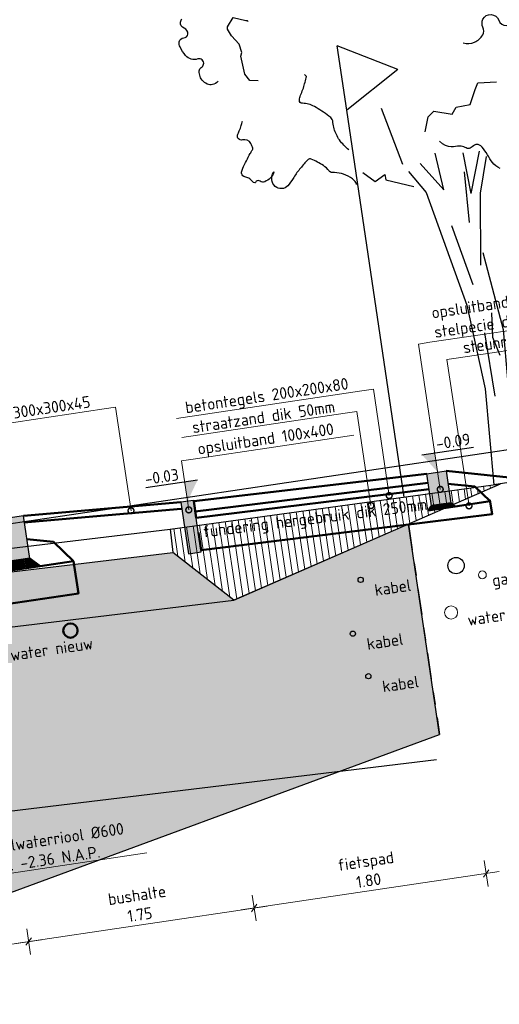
# Model space of a CAD drawing. Header units: metres. Extents: x 133846 to 269924, y 465764 to 933292.
# Tile 3 of 56: x 133883.49 to 133887.17, y 465777.09 to 465784.65. Entities that reach past the tile are written whole.
import ezdxf
from ezdxf import colors
from ezdxf.entities.mleader import LeaderData, LeaderLine
from ezdxf.lldxf.tags import DXFTag
from ezdxf.math import Vec2, Vec3

# ---------------------------------------------------------------- set-up
doc = ezdxf.new("R2010")
doc.units = ezdxf.units.M
doc.linetypes.add('AL-NAP_LIJN', pattern=[15.25, 12, -1.5, 0.25, -1.5])
doc.linetypes.add('XX-AFBREEK', pattern=[7, 4, -1, 1, -1])
for name, color, linetype, lineweight, true_color in [('B-OI-KL-GAS_LD-G', 40, 'KL-GAS-LD-N', 18, 0xffbf00), ('B-OI-KL-WATER-G', 5, 'KL-WATER-N', 18, 0x0000ff), ('B-WE-OG-TERREIN_ERF-SD', 150, 'Continuous', 25, 0x007fff), ('N-WE-KL-WATER-GD', 5, 'KL-WATER-N', 50, 0x0000ff)]:
    doc.layers.add(name, color=color, linetype=linetype, lineweight=lineweight, true_color=true_color)
for name, color, linetype, lineweight in [('B-WE-GR-BOOM-SD', 253, 'Continuous', 25), ('B-WE-GW-AFBREEKLIJN-GD', 7, 'XX-AFBREEK', 25), ('B-WE-GW-GROND-AD-50', 253, 'Continuous', 18), ('B-WE-KL-T18', 10, 'Continuous', 18), ('B-WE-MO-BODEM-AD-50', 253, 'Continuous', 18), ('B-WE-VH-VERHARDING-GD', 253, 'Continuous', 25), ('B-WE-VH-VERHARDING_FUNDERING-AD-50', 253, 'Continuous', 18), ('N-WE-KL-ET_LS_OV_LICHTMAST-S', 190, 'Continuous', 25), ('N-WE-RI-T18', 10, 'Continuous', 18), ('N-WE-VH-KANTOPSLUITING_OPSLUITBAND-SD', 150, 'Continuous', 25), ('N-WE-VH-M', 7, 'Continuous', 18), ('N-WE-VH-VERHARDING-GD', 7, 'Continuous', 50), ('N-WE-VH-VERHARDING-T18', 10, 'Continuous', 18), ('X-XX-AL-NAP-GD', 7, 'AL-NAP_LIJN', 25), ('X-XX-AL-PEILMAAT-SD', 7, 'Continuous', 25)]:
    doc.layers.add(name, color=color, linetype=linetype, lineweight=lineweight)
doc.layers.add('X-XX-AL-HULPLIJN-GD', color=30, linetype='Continuous', lineweight=25, plot=False)
doc.styles.add('NLCS-ISO', font='NLCS-ISO.ttf')
doc.styles.add('NLCS-ISO-M50-T18', font='NLCS-ISO.ttf', dxfattribs={"height": 0.09})
doc.styles.get("Standard").update_dxf_attribs({"font": 'romand.shx'})
tags = doc.linetypes.add('KL-GAS-LD-N', pattern='A,4,-1,[69,NLCS.SHX,S=0.5,R=0,X=0,Y=0],-1,4,-1,["L",Standard,S=1,R=0,X=0.25,Y=-0.5],-2', length=13).pattern_tags.tags
tags[18] = DXFTag(74, 10)
doc.linetypes.add('KL-WATER-N', pattern='A,7,-0.5,[168,NLCS.SHX,S=0.75,R=0,X=0.75,Y=0],-2', length=9.5)
doc.dimstyles.new('NLCS-M50-T18-SCHRAP_L2_H2', dxfattribs={"dimscale": 0.05, "dimtxt": 2.5, "dimasz": 1.008, "dimexe": 2, "dimexo": 2, "dimgap": 0.7, "dimtad": 1, "dimzin": 0, "dimdsep": 46, "dimtxsty": 'NLCS-ISO-M50-T18', "dimblk": 'OBLIQUE', "dimcen": 0, "dimdle": 2, "dimclrd": 256, "dimclre": 256, "dimclrt": 10, "dimazin": 0, "dimtfac": 1, "dimtdec": 3, "dimtofl": 0, "dimtmove": 0, "dimatfit": 3, "dimldrblk": 'OBLIQUE', "dimfxl": 2, "dimfxlon": 1, "dimtfillclr": 256, "dimtolj": 1, "dimtzin": 0, "dimlwd": -1, "dimlwe": -1, "dimarcsym": 0})

# ---------------------------------------------------------------- blocks, each defined once
blk = doc.blocks.new('_DotSmall')
at = {"color": 0, "linetype": 'ByBlock', "const_width": 0.5}
blk.add_lwpolyline([(-0.0625, 0, 1), (0.0625, 0, 1)], format="xyb", close=True, dxfattribs=at)
blk = doc.blocks.new('_Oblique')
at = {"color": 0, "linetype": 'ByBlock', "lineweight": -2}
blk.add_line((-0.5, -0.5), (0.5, 0.5), dxfattribs=at)
blk = doc.blocks.new('*D115')
at = {"layer": 'Defpoints', "color": 0, "transparency": 16777216}
for p in [(133883.1087, 465780.5966), (133880.5273, 465780.2787), (133880.986, 465777.1924)]:
    blk.add_point(p, dxfattribs=at)
at = {"layer": 'N-WE-VH-M', "transparency": 16777216}
for p, q in [((133883.543, 465777.6735), (133883.5724, 465777.4757)), ((133883.6567, 465777.5893), (133880.8871, 465777.1777)), ((133880.9713, 465777.2913), (133881.0007, 465777.0935))]:
    blk.add_line(p, q, dxfattribs=at)
at = {"layer": 'N-WE-VH-M', "transparency": 16777216, "xscale": 0.0504, "yscale": 0.0504, "zscale": 0.0504}
for p, rotation in [((133883.5577, 465777.5746), 8.452767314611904), ((133880.986, 465777.1924), 188.4527673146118)]:
    blk.add_blockref('_Oblique', p, dxfattribs=dict(at, rotation=rotation))
at = {"layer": 'N-WE-VH-M', "color": 10, "transparency": 16777216, "insert": (133882.2491, 465777.5368), "char_height": 0.09, "attachment_point": 5, "rotation": 8.45277, "style": 'NLCS-ISO-M50-T18'}
blk.add_mtext('\\A1;rijstrook\\P2.60', dxfattribs=at)
blk = doc.blocks.new('*D116')
at = {"layer": 'Defpoints', "color": 0, "transparency": 16777216}
for p in [(133884.8167, 465781.0081), (133883.1087, 465780.5966), (133883.5577, 465777.5746)]:
    blk.add_point(p, dxfattribs=at)
at = {"layer": 'N-WE-VH-M', "transparency": 16777216}
for p, q in [((133885.274, 465777.9308), (133885.3034, 465777.7329)), ((133885.3876, 465777.8466), (133883.4588, 465777.5599)), ((133883.543, 465777.6735), (133883.5724, 465777.4757))]:
    blk.add_line(p, q, dxfattribs=at)
at = {"layer": 'N-WE-VH-M', "transparency": 16777216, "xscale": 0.0504, "yscale": 0.0504, "zscale": 0.0504}
for p, rotation in [((133885.2887, 465777.8319), 8.452767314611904), ((133883.5577, 465777.5746), 188.4527673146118)]:
    blk.add_blockref('_Oblique', p, dxfattribs=dict(at, rotation=rotation))
at = {"layer": 'N-WE-VH-M', "color": 10, "transparency": 16777216, "insert": (133884.4005, 465777.8565), "char_height": 0.09, "attachment_point": 5, "rotation": 8.45277, "style": 'NLCS-ISO-M50-T18'}
blk.add_mtext('\\A1;bushalte \\P1.75', dxfattribs=at)
blk = doc.blocks.new('N-SVH-KANTOPSLUITING_PERRONBAND_LEICON-D')
h = blk.add_hatch(color=8)
edge = h.paths.add_edge_path()
edge.add_line((-0.44, -0.33), (0, -0.33))
edge.add_line((0, -0.33), (0, 0))
edge.add_line((0, 0), (-0.31, 0))
edge.add_line((-0.31, 0), (-0.3289, -0.1132))
edge.add_arc((-0.4078, -0.1), 0.08, 270, 350.53768, ccw=False)
edge.add_line((-0.4078, -0.18), (-0.44, -0.18))
edge.add_line((-0.44, -0.18), (-0.44, -0.33))
at = {"flags": 128}
blk.add_lwpolyline([(-0.44, -0.33), (0, -0.33), (0, 0), (-0.31, 0), (-0.3289, -0.1132, -0.366629), (-0.4078, -0.18), (-0.44, -0.18)], format="xyb", close=True, dxfattribs=at)
blk = doc.blocks.new('*U149')
blk.add_hatch(color=8).paths.add_polyline_path([(-0.15, -0.25), (0, -0.25), (0, 0), (-0.15, 0)])
at = {"layer": 'N-WE-VH-VERHARDING-GD', "linetype": 'Continuous'}
h = blk.add_hatch(dxfattribs=at)
h.set_pattern_fill('ANSI31', color=256, scale=0.005, angle=45, style=0)
h.set_pattern_definition([(90, (89116.596445, 436374.820416), (-0.015875, 3e-18), [])])
h.paths.add_polyline_path([(-0.15, -0.25), (0, -0.25), (0.03, -0.28), (-0.18, -0.28)])
at = {"flags": 128}
blk.add_lwpolyline([(-0.15, -0.25), (0, -0.25), (0, 0), (-0.15, 0)], close=True, dxfattribs=at)
at = {"layer": 'N-WE-VH-VERHARDING-GD', "linetype": 'Continuous'}
for p, q in [((-0.45, -0.28), (-0.35, -0.15)), ((-0.35, -0.15), (-0.15, -0.1)), ((-0.18, -0.28), (-0.45, -0.28))]:
    blk.add_line(p, q, dxfattribs=at)
at = {"layer": 'N-WE-VH-VERHARDING-GD', "linetype": 'Continuous', "flags": 128}
blk.add_lwpolyline([(-0.15, -0.25), (0, -0.25), (0.03, -0.28), (-0.18, -0.28)], close=True, dxfattribs=at)
blk = doc.blocks.new('*D121')
at = {"layer": 'Defpoints', "color": 0, "transparency": 16777216}
for p in [(133886.6119, 465781.1733), (133884.8249, 465780.9532), (133887.0692, 465778.0964)]:
    blk.add_point(p, dxfattribs=at)
at = {"layer": 'N-WE-VH-M', "transparency": 16777216}
for p, q in [((133887.0545, 465778.1954), (133887.0839, 465777.9975)), ((133885.1898, 465777.8172), (133887.1681, 465778.1111)), ((133885.274, 465777.9308), (133885.3034, 465777.7329))]:
    blk.add_line(p, q, dxfattribs=at)
at = {"layer": 'N-WE-VH-M', "transparency": 16777216, "xscale": 0.0504, "yscale": 0.0504, "zscale": 0.0504}
for p, rotation in [((133887.0692, 465778.0964), 8.452767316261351), ((133885.2887, 465777.8319), 188.4527673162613)]:
    blk.add_blockref('_Oblique', p, dxfattribs=dict(at, rotation=rotation))
at = {"layer": 'N-WE-VH-M', "color": 10, "transparency": 16777216, "insert": (133886.1562, 465778.1175), "char_height": 0.09, "attachment_point": 5, "rotation": 8.45277, "style": 'NLCS-ISO-M50-T18'}
blk.add_mtext('\\A1;fietspad\\P1.80', dxfattribs=at)
blk = doc.blocks.new('N-SVH-KANTOPSLUITING_OPSLUITBAND_100X400-D')
blk.add_hatch(color=8).paths.add_polyline_path([(-0.1, -0.4), (0, -0.4), (0, 0), (-0.1, 0)])
at = {"flags": 128}
blk.add_lwpolyline([(-0.1, -0.4), (0, -0.4), (0, 0), (-0.1, 0)], close=True, dxfattribs=at)
blk = doc.blocks.new('SAL-PEILMAAT_INFRACAD_H01-SOD')
blk.add_line((-2, 3), (6, 3))
blk.add_solid([(-2, 3), (0, 3), (0, 0)])
at = {"style": 'NLCS-ISO'}
blk.add_attdef('...', (0.4, 3.4), '', height=1.8, dxfattribs=at)
blk = doc.blocks.new('SGR-BOOM_S01_I_ZIJ-D')
for p, q in [((-0.078, 3.821), (-0.118, 4.301)), ((-0.078, 3.821), (-0.325, 4.198)), ((0.263, 3.725), (0.24, 4.255)), ((0.263, 3.725), (0.447, 4.244)), ((0.381, 3.711), (0.528, 4.163)), ((-0.048, 3.356), (0.113, 2.572)), ((0.297, 2.179), (0.263, 1.868)), ((0.171, 1.937), (0.182, 1.119)), ((0.263, 1.868), (0.321, 1.626)), ((0.445, 0), (0, 0))]:
    blk.add_line(p, q)
for points in [[(-2.73, 5.619, -0.13726), (-2.808, 5.588, -0.181103), (-2.871, 5.604, -0.101937), (-2.929, 5.665, -0.1217), (-2.95, 5.732, -0.031179), (-2.95, 5.764, -0.041415), (-2.947, 5.788, -0.247446), (-2.917, 5.824, 0.211909), (-2.88, 5.862, 0.57629), (-2.944, 5.94, -0.298213), (-3.091, 6.005, -0.072479), (-3.146, 6.125, -0.144881), (-3.146, 6.191, -0.371124), (-3.083, 6.232, 0.387334), (-3.023, 6.273, 0.34255), (-3.06, 6.356, -0.37139), (-3.092, 6.436, -0.006859), (-3.083, 6.46, -0.038546), (-3.081, 6.464, -0.020688), (-3.072, 6.479, -0.008761)], [(0.446, 5.644, 0.171526), (0.588, 5.631, 0.171526), (0.707, 5.709, 0.239798), (0.724, 5.804, -0.227236), (0.739, 5.905, -0.666529), (0.937, 5.864, 0.726468), (1.131, 5.84, 0.263269), (1.123, 5.95, -0.359589), (1.131, 6.035, -0.135967), (1.21, 6.08, 0.095213), (1.327, 6.133, 0.060587), (1.436, 6.233, 0.057857), (1.522, 6.362)], [(-1.203, 4.507, -0.072887), (-1.303, 4.649, -0.080286), (-1.35, 4.8, -0.058621), (-1.353, 4.881, 0.116876), (-1.359, 4.922, 0.104083), (-1.391, 4.971, 0.026813), (-1.558, 5.119, 0.129639), (-1.703, 5.182, -0.416389), (-1.736, 5.228, -0.105912), (-1.712, 5.289, 0.043591), (-1.638, 5.426, 0.004224), (-1.607, 5.497, 0.029199), (-1.604, 5.508, 0.213879), (-1.605, 5.518, 0.069343), (-1.624, 5.541)], [(-1.166, 4.055, 0.036784), (-1.192, 4.108, 0.072313), (-1.21, 4.132, 0.068127), (-1.316, 4.208, 0.075473), (-1.426, 4.246, 0.033705), (-1.447, 4.249, -0.057462), (-1.46, 4.251, -0.197945), (-1.493, 4.278, 0.082036), (-1.555, 4.356, 0.052126), (-1.697, 4.459, 0.251473), (-1.736, 4.461, 0.059835), (-1.756, 4.447, 0.010142), (-1.863, 4.354, 0.038399), (-1.963, 4.248, -0.049754), (-2.042, 4.168, -0.415767), (-2.203, 4.183, -0.365967), (-2.201, 4.362, -0.002133), (-2.196, 4.368, -0.07961), (-2.195, 4.368, -0.7436), (-2.195, 4.367, -0.008654), (-2.208, 4.342, -0.121887), (-2.25, 4.296, -0.089292), (-2.327, 4.262, -0.250646), (-2.385, 4.277, 0.317592), (-2.434, 4.284, 0.160208), (-2.446, 4.271, -0.29699), (-2.455, 4.266, -0.277841), (-2.48, 4.283, 0.117864), (-2.523, 4.335, 0.060549), (-2.569, 4.361, -0.10853), (-2.593, 4.379, -0.137156), (-2.604, 4.401, -0.124668), (-2.602, 4.428, -0.068553), (-2.58, 4.473, -0.015893), (-2.457, 4.647, -0.012888), (-2.43, 4.68, 0.027707), (-2.418, 4.696, 0.193486), (-2.416, 4.708, 0.035542), (-2.431, 4.769, 0.359392), (-2.532, 4.832, -0.590523), (-2.583, 4.902, -0.035503), (-2.554, 4.953, 0.029287), (-2.519, 5.015, 0.006452), (-2.506, 5.042, 0.006358), (-2.493, 5.071)]]:
    blk.add_lwpolyline(points, format="xyb")
at = {"flags": 128}
for points in [[(-2.221, 5.549), (-2.326, 5.57), (-2.376, 5.66), (-2.396, 5.894), (-2.374, 5.937), (-2.391, 6.047), (-2.473, 6.17), (-2.511, 6.262), (-2.509, 6.292), (-2.417, 6.396), (-2.265, 6.334), (-2.249, 6.332), (-2.235, 6.319)], [(-0.203, 4.589), (-0.136, 4.773), (-0.057, 4.835), (0.169, 4.763), (0.233, 4.843), (0.417, 4.85), (0.509, 5.032), (0.556, 5.111), (0.793, 5.087)], [(-0.549, 4.218), (-0.712, 4.969)], [(-1.067, 4.195), (-0.93, 4.058), (-0.793, 4.127), (-0.793, 4.058), (-0.449, 3.92)], [(-0.491, 4.121), (-0.303, 3.821), (-0.003, 2.319), (0.072, 1.229), (0, 0)], [(0.185, 3.361), (0.218, 4.013)], [(0.25, 2.798), (0.381, 3.711)], [(0.298, 2.957), (0.411, 1.943), (0.373, 1.304), (0.445, 0)]]:
    blk.add_lwpolyline(points, dxfattribs=at)
blk.add_lwpolyline([(0.677, 3.986), (0.648, 4.006), (0.625, 4.027), (0.606, 4.051), (0.59, 4.075), (0.577, 4.101), (0.565, 4.128), (0.554, 4.156), (0.542, 4.184), (0.53, 4.213), (0.517, 4.24), (0.503, 4.265), (0.489, 4.288), (0.475, 4.307), (0.46, 4.322), (0.444, 4.331), (0.428, 4.335), (0.413, 4.334), (0.397, 4.329), (0.381, 4.322), (0.365, 4.314), (0.35, 4.306), (0.336, 4.3), (0.322, 4.297), (0.309, 4.298), (0.297, 4.303), (0.285, 4.31), (0.272, 4.318), (0.258, 4.327), (0.242, 4.335), (0.224, 4.342), (0.204, 4.346), (0.18, 4.347), (0.154, 4.347), (0.126, 4.348), (0.095, 4.352), (0.063, 4.362), (0.029, 4.378), (-0.005, 4.405), (-0.04, 4.444)])
blk = doc.blocks.new('SOG-ERFGRENS_RECHTS-D')
for p, q in [((0.433, 3.25), (0, 3.5)), ((0, 3), (0, 3.5)), ((0.433, 3.25), (0, 3)), ((0, 0), (0, 3))]:
    blk.add_line(p, q)

msp = doc.modelspace()

# ---------------------------------------------------------------- hatches: boundary and pattern name
at = {"layer": 'B-WE-GW-GROND-AD-50'}
h = msp.add_hatch(dxfattribs=at)
h.set_pattern_fill('AGW-GROND_TEELAARDE-SO', color=256, scale=0.05, pattern_type=2)
h.set_pattern_definition([(98.4527673, (134751.130725, 465494.011505), (-0.0494568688, -0.0073497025), [])])
h.paths.add_polyline_path([(133875.6757, 465778.7819), (133876.0087, 465779.2737), (133875.9823, 465779.4106), (133875.8895, 465779.3968), (133875.8834, 465779.4385), (133874.8157, 465779.2985), (133872.8685, 465779.0091)])
h.paths.add_polyline_path([(133887.1797, 465781.0853), (133884.6431, 465780.7387), (133884.6646, 465780.56), (133885.1318, 465780.1932)])
at = {"layer": 'B-WE-MO-BODEM-AD-50'}
h = msp.add_hatch(dxfattribs=at)
h.set_pattern_fill('AMO-BODEM_ZAND-SO', color=256, scale=0.05, angle=8.45277, pattern_type=2)
h.set_pattern_definition([(45.952767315, (68275.46569, -15909.72352), (-0.017277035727, 0.094831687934), [0, -0.076, 0, -0.085, 0, -0.08125]), (15.952767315, (68275.46569, -15909.72352), (0.066785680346, 0.15258184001), [0, -0.041, 0, -0.0685, 0, -0.02625]), (335.952767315, (68275.40486, -15909.73256), (0.153974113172, 0.023167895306), [0, -0.025, 0, -0.09, 0, -0.1175]), (325.952767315, (68275.40486, -15909.73256), (0.14222295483, 0.06550122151), [0, -0.0125, 0, -0.059, 0, -0.0675])])
h.paths.add_polyline_path([(133877.9166, 465779.2136), (133875.6757, 465778.7819), (133874.2721, 465778.8955), (133874.5333, 465777.1375), (133879.2662, 465777.4071), (133883.0583, 465777.8193), (133886.7119, 465779.1639), (133886.4722, 465780.7771), (133885.1318, 465780.1932), (133882.92, 465779.9268), (133880.4063, 465779.6236)])
at = {"layer": 'B-WE-VH-VERHARDING_FUNDERING-AD-50'}
h = msp.add_hatch(dxfattribs=at)
h.set_pattern_fill('AVH-FUNDERING_02-SO', color=256, scale=0.25, angle=8.45277, pattern_type=2)
h.set_pattern_definition([(8.452767, (131608.84142, 465157.0866), (0.210535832, 0.284032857), [0.03125, -0.21875]), (98.452767, (131608.84142, 465157.0866), (-0.284032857, 0.210535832), [0.03125, -0.21875]), (143.452767, (131608.87233, 465157.0912), (-0.247284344, -0.036748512), [0.044194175, -0.309359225]), (8.452767, (131608.85166, 465157.2303), (0.210535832, 0.284032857), [0.03125, -0.21875]), (53.452767, (131608.86941, 465157.21714), (-0.036748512, 0.247284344), [0.022097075, -0.3314563]), (143.452767, (131608.86941, 465157.21714), (-0.247284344, -0.036748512), [0.022097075, -0.3314563]), (8.452767, (131608.9352, 465157.3059), (0.210535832, 0.284032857), [0.044194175, -0.205805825]), (53.452767, (131608.9352, 465157.3059), (-0.036748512, 0.247284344), [0.03125, -0.3223034]), (143.452767, (131608.97892, 465157.3124), (-0.247284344, -0.036748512), [0.03125, -0.3223034]), (98.452767, (131609.00224, 465157.1737), (-0.284032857, 0.210535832), [0.03125, -0.21875]), (53.452767, (131609.00224, 465157.17369), (-0.036748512, 0.247284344), [0.022097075, -0.3314563]), (143.452767, (131609.0154, 465157.19144), (-0.247284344, -0.036748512), [0.022097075, -0.3314563]), (8.452767, (131608.86314, 465157.15302), (0.210535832, 0.284032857), [0.015625, -0.209375]), (8.452767, (131609.03942, 465157.2424), (0.210535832, 0.284032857), [0.015625, -0.209375]), (98.452767, (131608.95755, 465157.26183), (-0.284032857, 0.210535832), [0.015625, -0.209375]), (143.452767, (131609.00913, 465157.12732), (-0.247284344, -0.036748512), [0.022097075, -0.3314563]), (143.452767, (131608.87568, 465157.28125), (-0.247284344, -0.036748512), [0.022097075, -0.3314563]), (53.452767, (131608.94528, 465157.18497), (-0.036748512, 0.247284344), [0.022097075, -0.3314563]), (98.452767, (131608.92183, 465157.13015), (-0.284032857, 0.210535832), [0.00390625, -0.24609375]), (98.452767, (131608.91792, 465157.2362), (-0.284032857, 0.210535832), [0.00390625, -0.24609375]), (98.452767, (131609.02752, 465157.29592), (-0.284032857, 0.210535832), [0.00390625, -0.24609375]), (98.452767, (131609.0509, 465157.16512), (-0.284032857, 0.210535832), [0.00390625, -0.24609375])])
h.paths.add_polyline_path([(133880.347, 465780.0395), (133877.8427, 465779.6271), (133876.0087, 465779.2737), (133875.6757, 465778.7819), (133877.9166, 465779.2136), (133880.4063, 465779.6236), (133882.92, 465779.9268), (133885.1318, 465780.1932), (133884.6646, 465780.56), (133882.8697, 465780.3438)])
at = {"layer": 'N-WE-VH-VERHARDING-GD', "linetype": 'Continuous'}
h = msp.add_hatch(dxfattribs=at)
h.set_pattern_fill('ANSI31', color=256, scale=0.005, angle=53.45277, style=0)
h.set_pattern_definition([(98.4527673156, (157887.583357, 910515.014574), (-0.0157025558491, -0.00233353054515), [])])
h.paths.add_polyline_path([(133883.5659, 465780.5129), (133883.1307, 465780.4482), (133883.141, 465780.3789), (133883.6455, 465780.4539)])

# ---------------------------------------------------------------- linework, layer by layer
for centre, radius in [((133886.8382, 465780.4583), 0.0625), ((133886.1062, 465780.3495), 0.02), ((133886.0463, 465779.9362), 0.02), ((133886.1655, 465779.6102), 0.02)]:
    msp.add_circle(centre, radius)
at = {"layer": 'B-OI-KL-GAS_LD-G'}
msp.add_circle((133887.0408, 465780.3873), 0.03, dxfattribs=at)
at = {"layer": 'B-OI-KL-WATER-G'}
msp.add_circle((133886.8006, 465780.0989), 0.05, dxfattribs=at)
msp.add_circle((133886.8006, 465780.0989), 0.05, dxfattribs=at)
msp.add_circle((133886.8006, 465780.0989), 0.05, dxfattribs=at)
at = {"layer": 'B-WE-GW-AFBREEKLIJN-GD', "ltscale": 0.05}
msp.add_lwpolyline([(133886.4722, 465780.7771), (133886.7119, 465779.1639)], dxfattribs=at)
at = {"layer": 'B-WE-VH-VERHARDING-GD'}
for points in [[(133884.6431, 465780.7387), (133887.1797, 465781.0853)], [(133885.1318, 465780.1932), (133887.1797, 465781.0853)], [(133875.9746, 465779.4505), (133877.8111, 465779.8043), (133880.3215, 465780.2178), (133882.8482, 465780.5225), (133884.6431, 465780.7387)], [(133884.6431, 465780.7387), (133884.6646, 465780.56)], [(133876.0087, 465779.2737), (133877.8427, 465779.6271), (133880.347, 465780.0395), (133882.8697, 465780.3438), (133884.6646, 465780.56)], [(133885.1318, 465780.1932), (133884.6646, 465780.56)], [(133875.6757, 465778.7819), (133877.9166, 465779.2136), (133880.4063, 465779.6236), (133882.92, 465779.9268), (133885.1318, 465780.1932)]]:
    msp.add_lwpolyline(points, dxfattribs=at)
at = {"layer": 'N-WE-KL-WATER-GD'}
msp.add_circle((133883.8791, 465779.9601), 0.055, dxfattribs=at)
at = {"layer": 'N-WE-VH-VERHARDING-GD'}
for p, q in [((133884.7252, 465780.9439), (133883.5174, 465780.8393)), ((133884.7295, 465780.8941), (133883.5217, 465780.7895))]:
    msp.add_line(p, q, dxfattribs=at)
at = {"layer": 'N-WE-VH-VERHARDING-GD', "linetype": 'Continuous'}
for p, q in [((133883.749, 465780.6412), (133883.5439, 465780.6613)), ((133883.9034, 465780.4922), (133883.749, 465780.6412)), ((133883.6455, 465780.4539), (133883.9034, 465780.4922))]:
    msp.add_line(p, q, dxfattribs=at)
at = {"layer": 'N-WE-VH-VERHARDING-GD'}
for points in [[(133884.8249, 465780.9532), (133886.6134, 465781.1634)], [(133886.7618, 465781.1854), (133887.3915, 465781.1185)], [(133884.8366, 465780.874), (133886.6237, 465781.0941)], [(133884.844, 465780.8245), (133886.6311, 465781.0446)], [(133884.8249, 465780.9532), (133884.844, 465780.8245)], [(133884.8608, 465780.7118), (133884.8808, 465780.5772), (133887.1146, 465780.8523), (133887.0982, 465780.9624)], [(133883.9034, 465780.4922), (133883.9402, 465780.2448), (133883.1778, 465780.1315), (133880.5964, 465779.8137), (133875.817, 465778.9808), (133875.7874, 465779.18)]]:
    msp.add_lwpolyline(points, dxfattribs=at)
at = {"layer": 'N-WE-VH-VERHARDING-GD', "linetype": 'Continuous', "flags": 128}
msp.add_lwpolyline([(133883.5659, 465780.5129), (133883.1307, 465780.4482), (133883.141, 465780.3789), (133883.6455, 465780.4539)], close=True, dxfattribs=at)
at = {"layer": 'X-XX-AL-HULPLIJN-GD'}
for points in [[(133875.6757, 465778.7819), (133874.2721, 465778.8955), (133874.5333, 465777.1375), (133879.2662, 465777.4071), (133883.0583, 465777.8193), (133886.7119, 465779.1639), (133886.4722, 465780.7771), (133885.1318, 465780.1932)], [(133874.5658, 465777.1423), (133878.1628, 465777.8353), (133880.6039, 465778.2373), (133883.0876, 465778.5369), (133886.6892, 465778.9707)]]:
    msp.add_lwpolyline(points, dxfattribs=at)
at = {"layer": 'X-XX-AL-NAP-GD'}
msp.add_lwpolyline([(133892.6854, 465782.1562), (133867.7255, 465778.447)], dxfattribs=at)

# ---------------------------------------------------------------- block references
at = {"layer": 'B-WE-GR-BOOM-SD', "xscale": 0.6, "yscale": 0.6, "zscale": 0.5, "rotation": 8.452767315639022}
msp.add_blockref('SGR-BOOM_S01_I_ZIJ-D', (133887.1271, 465781.0792), dxfattribs=at)
at = {"layer": 'B-WE-OG-TERREIN_ERF-SD', "rotation": 8.452767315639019}
msp.add_blockref('SOG-ERFGRENS_RECHTS-D', (133886.4413, 465780.9844), dxfattribs=at)
at = {"layer": 'N-WE-KL-ET_LS_OV_LICHTMAST-S', "rotation": 8.452767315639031}
msp.add_blockref('N-SVH-KANTOPSLUITING_PERRONBAND_LEICON-D', (133883.5174, 465780.8393), dxfattribs=at)
at = {"layer": 'N-WE-VH-KANTOPSLUITING_OPSLUITBAND-SD', "xscale": -1, "rotation": 8.452767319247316}
msp.add_blockref('*U149', (133886.6134, 465781.1634), dxfattribs=at)
at = {"layer": 'N-WE-VH-KANTOPSLUITING_OPSLUITBAND-SD', "rotation": 8.452767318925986}
msp.add_blockref('N-SVH-KANTOPSLUITING_OPSLUITBAND_100X400-D', (133884.8241, 465780.9586), dxfattribs=at)
at = {"layer": 'X-XX-AL-PEILMAAT-SD', "xscale": 0.05, "yscale": 0.05, "zscale": 0.05, "rotation": 8.452767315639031}
msp.add_blockref('SAL-PEILMAAT_INFRACAD_H01-SOD', (133886.6971, 465781.1758), dxfattribs=at).add_auto_attribs({'...': '-0.09'})
at = {"layer": 'X-XX-AL-PEILMAAT-SD'}
ref = msp.add_blockref('SAL-PEILMAAT_INFRACAD_H01-SOD', (133884.7772, 465780.9517), dxfattribs=dict(at, xscale=-0.05000000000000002, yscale=0.05, zscale=0.05, rotation=8.452767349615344))
ref.add_attrib('...', '-0.03', (133884.4565, 465781.0759), dxfattribs={"layer": '0', "height": 0.09, "rotation": 8.45277, "style": 'NLCS-ISO'})

# ---------------------------------------------------------------- texts
at = {"layer": 'B-WE-KL-T18', "char_height": 0.09, "attachment_point": 3, "rotation": 8.45277, "style": 'NLCS-ISO-M50-T18'}
for s, insert in [('gas', (133887.2889, 465780.4145)), ('kabel', (133886.4853, 465780.3554)), ('water', (133887.2115, 465780.1286)), ('kabel', (133886.4254, 465779.9421)), ('water nieuw', (133884.0441, 465779.9092)), ('kabel', (133886.5446, 465779.6161))]:
    msp.add_mtext_dynamic_manual_height_columns(s, width=1.034148, gutter_width=12.5, heights=[0], dxfattribs=dict(at, insert=insert))
at = {"layer": 'N-WE-VH-VERHARDING-T18', "insert": (133885.7572, 465780.8111), "char_height": 0.09, "attachment_point": 5, "rotation": 7.02067, "style": 'NLCS-ISO-M50-T18'}
msp.add_mtext_dynamic_manual_height_columns('fundering hergebruik dik 250mm', width=2.079466, gutter_width=0.45, heights=[0], dxfattribs=at)

# ---------------------------------------------------------------- dimensions: what is measured, and where the dimension line sits
at = {"layer": 'N-WE-VH-M'}
for base, p1, p2, angle, text, picture, middle in [((133887.0692, 465778.0964), (133884.8249, 465780.9532), (133886.6119, 465781.1733), 8.45277, 'fietspad\\P<>', '*D121', (133886.1562, 465778.1175)), ((133883.5577, 465777.5746), (133884.8167, 465781.0081), (133883.1087, 465780.5966), 188.45277, 'bushalte \\P<>', '*D116', (133884.4005, 465777.8565)), ((133880.986, 465777.1924), (133883.1087, 465780.5966), (133880.5273, 465780.2787), 188.45277, 'rijstrook\\P<>', '*D115', (133882.2491, 465777.5368))]:
    dim = msp.add_linear_dim(base=base, p1=p1, p2=p2, angle=angle, text=text, dimstyle='NLCS-M50-T18-SCHRAP_L2_H2', dxfattribs=at)
    dim.commit()
    dim.dimension.update_dxf_attribs({"geometry": picture, "text_midpoint": middle})

# ---------------------------------------------------------------- leaders
at = {"layer": 'N-WE-RI-T18'}
ml = msp.add_multileader_mtext('Standard', dxfattribs=at)
ml.set_content('hemelwaterriool %%C600\\Pb.o.b. -2.36 N.A.P.', color=256, style='NLCS-ISO-M50-T18')
ml.set_leader_properties(color=256, linetype='ByLayer', lineweight=-1)
ml.set_arrow_properties(name='DOTSMALL')
ml.build(insert=Vec2(0, 0))
ml.multileader.update_dxf_attribs({"text_left_attachment_type": 5, "text_right_attachment_type": 5, "dogleg_length": 0.09, "arrow_head_size": 0.09})
ctx = ml.context
ctx.base_point, ctx.char_height, ctx.arrow_head_size, ctx.landing_gap_size, ctx.plane_origin, ctx.plane_x_axis, ctx.plane_y_axis = Vec3(133883.144, 465778.0581), 0.09, 0.09, 0.045, Vec3(133882.1498, 465778.2047), Vec3(0.989137, 0.146994), Vec3(-0.146994, 0.989137)
ctx.left_attachment, ctx.right_attachment = 5, 5
notes = []
notes.append((ctx, [(0, (1, 1, 0), (133883.055, 465778.0449), (0.989137, 0.146994), 0.09, [(0, [(133882.1057, 465778.5014)], 0, [])])]))
ctx.mtext.insert, ctx.mtext.text_direction, ctx.mtext.rotation, ctx.mtext.flow_direction = Vec3(133883.1506, 465778.3199), Vec3(0.989137, 0.146994), 0.147529, 5
at = {"layer": 'N-WE-VH-VERHARDING-T18'}
ml = msp.add_multileader_mtext('Standard', dxfattribs=at)
ml.set_content('opsluitband 150x250\\Pstelpecie dik 50mm', color=256, style='NLCS-ISO-M50-T18')
ml.set_leader_properties(color=256, linetype='ByLayer', lineweight=-1)
ml.set_arrow_properties(name='DOTSMALL')
ml.build(insert=Vec2(0, 0))
ml.multileader.update_dxf_attribs({"text_left_attachment_type": 5, "text_right_attachment_type": 5, "dogleg_length": 0.09, "arrow_head_size": 0.09})
ctx = ml.context
ctx.base_point, ctx.char_height, ctx.arrow_head_size, ctx.landing_gap_size, ctx.plane_origin, ctx.plane_x_axis, ctx.plane_y_axis = Vec3(133886.6379, 465782.1712), 0.09, 0.09, 0.045, Vec3(133884.7319, 465780.7965), Vec3(0.989137, 0.146994), Vec3(-0.146994, 0.989137)
ctx.left_attachment, ctx.right_attachment = 5, 5
notes.append((ctx, [(0, (1, 1, 0), (133886.5489, 465782.158), (0.989137, 0.146994), 0.09, [(0, [(133886.7168, 465781.0435)], 0, [])])]))
ctx.mtext.insert, ctx.mtext.text_direction, ctx.mtext.rotation, ctx.mtext.flow_direction = Vec3(133886.6431, 465782.4419), Vec3(0.989137, 0.146994), 0.147529, 5
ml = msp.add_multileader_mtext('Standard', dxfattribs=at)
ml.set_content('steunrug van schraalbeton', color=256, style='NLCS-ISO-M50-T18')
ml.set_leader_properties(color=256, linetype='ByLayer', lineweight=-1)
ml.set_arrow_properties(name='DOTSMALL')
ml.build(insert=Vec2(0, 0))
ml.multileader.update_dxf_attribs({"text_left_attachment_type": 5, "text_right_attachment_type": 5, "dogleg_length": 0.09, "arrow_head_size": 0.09})
ctx = ml.context
ctx.base_point, ctx.char_height, ctx.arrow_head_size, ctx.landing_gap_size, ctx.plane_origin, ctx.plane_x_axis, ctx.plane_y_axis = Vec3(133886.8578, 465782.0522), 0.09, 0.09, 0.045, Vec3(133885.4531, 465780.7393), Vec3(0.989137, 0.146994), Vec3(-0.146994, 0.989137)
ctx.left_attachment, ctx.right_attachment = 5, 5
notes.append((ctx, [(0, (1, 1, 0), (133886.7687, 465782.039), (0.989137, 0.146994), 0.09, [(0, [(133886.9378, 465780.9168)], 0, [])])]))
ctx.mtext.insert, ctx.mtext.text_direction, ctx.mtext.rotation, ctx.mtext.flow_direction = Vec3(133886.8851, 465782.1746), Vec3(0.989137, 0.146994), 0.147529, 5
ml = msp.add_multileader_mtext('Standard', dxfattribs=at)
ml.set_content('betontegels 200x200x80', color=256, style='NLCS-ISO-M50-T18')
ml.set_leader_properties(color=256, linetype='ByLayer', lineweight=-1)
ml.set_arrow_properties(name='DOTSMALL')
ml.build(insert=Vec2(0, 0))
ml.multileader.update_dxf_attribs({"text_left_attachment_type": 5, "text_right_attachment_type": 5, "dogleg_length": 0.09, "arrow_head_size": 0.09})
ctx = ml.context
ctx.base_point, ctx.char_height, ctx.arrow_head_size, ctx.landing_gap_size, ctx.plane_origin, ctx.plane_x_axis, ctx.plane_y_axis = Vec3(133884.7261, 465781.5927), 0.09, 0.09, 0.045, Vec3(133886.1955, 465780.6784), Vec3(0.989137, 0.146994), Vec3(-0.146994, 0.989137)
ctx.left_attachment, ctx.right_attachment = 5, 5
notes.append((ctx, [(0, (1, 1, 0), (133886.2038, 465781.8123), (-0.989137, -0.146994), 0.09, [(0, [(133886.3252, 465780.9956)], 0, [])])]))
ctx.mtext.insert, ctx.mtext.text_direction, ctx.mtext.rotation, ctx.mtext.flow_direction = Vec3(133884.7534, 465781.7151), Vec3(0.989137, 0.146994), 0.147529, 5
ml = msp.add_multileader_mtext('Standard', dxfattribs=at)
ml.set_content('betontegels 300x300x45', color=256, style='NLCS-ISO-M50-T18')
ml.set_leader_properties(color=256, linetype='ByLayer', lineweight=-1)
ml.set_arrow_properties(name='DOTSMALL')
ml.build(insert=Vec2(0, 0))
ml.multileader.update_dxf_attribs({"text_left_attachment_type": 5, "text_right_attachment_type": 5, "dogleg_length": 0.09, "arrow_head_size": 0.09})
ctx = ml.context
ctx.base_point, ctx.char_height, ctx.arrow_head_size, ctx.landing_gap_size, ctx.plane_origin, ctx.plane_x_axis, ctx.plane_y_axis = Vec3(133882.7388, 465781.4528), 0.09, 0.09, 0.045, Vec3(133884.0277, 465780.3127), Vec3(0.989137, 0.146994), Vec3(-0.146994, 0.989137)
ctx.left_attachment, ctx.right_attachment = 5, 5
notes.append((ctx, [(0, (1, 1, 0), (133884.2255, 465781.6737), (-0.989137, -0.146994), 0.09, [(0, [(133884.3435, 465780.8795)], 0, [])])]))
ctx.mtext.insert, ctx.mtext.text_direction, ctx.mtext.rotation, ctx.mtext.flow_direction = Vec3(133882.7661, 465781.5751), Vec3(0.989137, 0.146994), 0.147529, 5
ml = msp.add_multileader_mtext('Standard', dxfattribs=at)
ml.set_content('straatzand dik 50mm', color=256, style='NLCS-ISO-M50-T18')
ml.set_leader_properties(color=256, linetype='ByLayer', lineweight=-1)
ml.set_arrow_properties(name='DOTSMALL')
ml.build(insert=Vec2(0, 0))
ml.multileader.update_dxf_attribs({"text_left_attachment_type": 5, "text_right_attachment_type": 5, "dogleg_length": 0.09, "arrow_head_size": 0.09})
ctx = ml.context
ctx.base_point, ctx.char_height, ctx.arrow_head_size, ctx.landing_gap_size, ctx.plane_origin, ctx.plane_x_axis, ctx.plane_y_axis = Vec3(133884.7778, 465781.4488), 0.09, 0.09, 0.045, Vec3(133886.0692, 465780.508), Vec3(0.989137, 0.146994), Vec3(-0.146994, 0.989137)
ctx.left_attachment, ctx.right_attachment = 5, 5
notes.append((ctx, [(0, (1, 1, 0), (133886.0775, 465781.6419), (-0.989137, -0.146994), 0.09, [(0, [(133886.1849, 465780.9192)], 0, [])])]))
ctx.mtext.insert, ctx.mtext.text_direction, ctx.mtext.rotation, ctx.mtext.flow_direction = Vec3(133884.8064, 465781.5622), Vec3(0.989137, 0.146994), 0.147529, 5
ml = msp.add_multileader_mtext('Standard', dxfattribs=at)
ml.set_content('opsluitband 100x400', color=256, style='NLCS-ISO-M50-T18')
ml.set_leader_properties(color=256, linetype='ByLayer', lineweight=-1)
ml.set_arrow_properties(name='DOTSMALL')
ml.build(insert=Vec2(0, 0))
ml.multileader.update_dxf_attribs({"text_left_attachment_type": 5, "text_right_attachment_type": 5, "dogleg_length": 0.09, "arrow_head_size": 0.09})
ctx = ml.context
ctx.base_point, ctx.char_height, ctx.arrow_head_size, ctx.landing_gap_size, ctx.plane_origin, ctx.plane_x_axis, ctx.plane_y_axis = Vec3(133884.8201, 465781.2757), 0.09, 0.09, 0.045, Vec3(133885.2646, 465780.3639), Vec3(0.989137, 0.146994), Vec3(-0.146994, 0.989137)
ctx.left_attachment, ctx.right_attachment = 5, 5
notes.append((ctx, [(0, (1, 1, 0), (133884.731, 465781.2624), (0.989137, 0.146994), 0.09, [(0, [(133884.787, 465780.886)], 0, [])])]))
ctx.mtext.insert, ctx.mtext.text_direction, ctx.mtext.rotation, ctx.mtext.flow_direction = Vec3(133884.8474, 465781.398), Vec3(0.989137, 0.146994), 0.147529, 5
for ctx, leaders in notes:
    for number, flags, end, landing, length, lines in leaders:
        leader = LeaderData()
        leader.index, (leader.has_last_leader_line, leader.has_dogleg_vector, leader.attachment_direction) = number, flags
        leader.last_leader_point, leader.dogleg_vector, leader.dogleg_length = Vec3(end), Vec3(landing), length
        for number, points, colour, breaks in lines:
            line = LeaderLine()
            line.index, line.vertices, line.color, line.breaks = number, Vec3.list(points), colors.encode_raw_color(colour), breaks
            leader.lines.append(line)
        ctx.leaders.append(leader)

doc.saveas('drawing.dxf')
